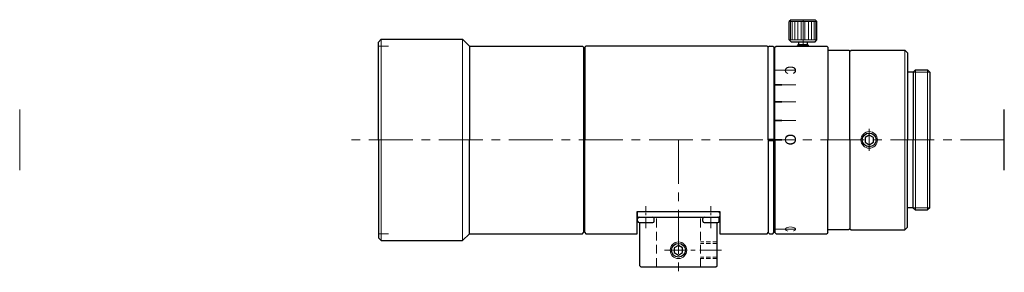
# Model space of a CAD drawing. Header units: millimetres. Extents: x -65 to 114, y 26 to 72.
import ezdxf
from ezdxf.enums import TextEntityAlignment as Align

# ---------------------------------------------------------------- set-up
doc = ezdxf.new("R2010")
doc.units = ezdxf.units.MM
doc.header["$LTSCALE"] = 0.25
doc.linetypes.add('CENTER', pattern=[50.8, 31.75, -6.35, 6.35, -6.35])
doc.linetypes.add('HIDDEN', pattern=[9.525, 6.35, -3.175])
doc.layers.add('00_補助線', color=252, linetype='Continuous', lineweight=0, plot=False)
for name, color, linetype, lineweight in [('01_中心線', 1, 'CENTER', 20), ('03_寸法・文字', 50, 'Continuous', 20), ('iris＆image_circle', 7, 'Continuous', 30), ('照明枠', 7, 'Continuous', 30), ('画層1', 7, 'Continuous', 30), ('ﾋﾞｽ・ﾈｼﾞ', 7, 'Continuous', 30)]:
    doc.layers.add(name, color=color, linetype=linetype, lineweight=lineweight)
doc.styles.add('VS Standard', font='txt', dxfattribs={"height": 3})

# ---------------------------------------------------------------- blocks, each defined once
blk = doc.blocks.new('HM30##')
at = {"layer": '画層1'}
blk.add_lwpolyline([(-0.75, -0.43), (0, -0.87), (0.75, -0.43), (0.75, 0.43), (0, 0.87), (-0.75, 0.43)], close=True, dxfattribs=at)
at = {"layer": '画層1', "lineweight": 9}
blk.add_circle((0, 0), 1.5, dxfattribs=at)
at = {"layer": '画層1'}
blk.add_circle((0, 0), 1.25, dxfattribs=at)
blk = doc.blocks.new('A$C3C1F548B')
at = {"layer": '01_中心線', "ltscale": 0.25}
for p, q in [((-5.9, -3), (-5.9, 1)), ((5.9, -3), (5.9, 1))]:
    blk.add_line(p, q, dxfattribs=at)
at = {"layer": '01_中心線', "ltscale": 0.5}
blk.add_line((-2.5, -7), (8, -7), dxfattribs=at)
at = {"layer": '画層1'}
for p, q in [((-7.5, -0.2), (-7.3, 0)), ((-7.3, 0), (7.3, 0)), ((7.5, -0.2), (7.3, 0)), ((-7.5, -0.2), (-7.5, -0.8)), ((-7.5, -0.8), (-7.3, -1)), ((-7.4, -1.75), (-7.4, -1.25)), ((-7.3, -1), (7.3, -1)), ((-7.15, -1), (-4.65, -1)), ((-4.4, -1.75), (-4.4, -1.25)), ((4.4, -1.75), (4.4, -1.25)), ((4.65, -1), (7.15, -1)), ((7.3, -1), (7.5, -0.8)), ((7.4, -1.75), (7.4, -1.25)), ((7.5, -0.2), (7.5, -0.8)), ((-7.15, -2), (-4.65, -2)), ((-7, -9.8), (-7, -2)), ((4.65, -2), (7.15, -2)), ((7, -9.8), (7, -2)), ((-7, -9.8), (-6.8, -10)), ((-6.8, -10), (6.8, -10)), ((6.8, -10), (7, -9.8))]:
    blk.add_line(p, q, dxfattribs=at)
at = {"layer": '画層1', "color": 3, "linetype": 'HIDDEN', "lineweight": 20}
for p, q in [((-4, -10), (-4, -1)), ((4, -10), (4, -1))]:
    blk.add_line(p, q, dxfattribs=at)
at = {"layer": '画層1', "color": 3, "linetype": 'HIDDEN', "lineweight": 20, "ltscale": 0.5}
for p, q in [((7, -5.5), (4, -5.5)), ((7, -5.75), (4, -5.75)), ((7, -8.25), (4, -8.25)), ((7, -8.5), (4, -8.5))]:
    blk.add_line(p, q, dxfattribs=at)
at = {"layer": '画層1'}
for centre, start, end in [((-7.15, -1.25), 90, 180), ((-7.15, -1.75), 180, 270), ((-4.65, -1.25), 0, 90), ((-4.65, -1.75), 270, 0), ((4.65, -1.25), 90, 180), ((4.65, -1.75), 180, 270), ((7.15, -1.25), 0, 90), ((7.15, -1.75), 270, 0)]:
    blk.add_arc(centre, 0.25, start, end, dxfattribs=at)
at = {"layer": 'ﾋﾞｽ・ﾈｼﾞ'}
blk.add_blockref('HM30##', (0, -7), dxfattribs=at)

msp = doc.modelspace()

# ---------------------------------------------------------------- hatches: boundary and pattern name
at = {"layer": '03_寸法・文字'}
h = msp.add_hatch(color=256, dxfattribs=at)
h.dxf.hatch_style = 1
h.paths.add_polyline_path([(73.22, 62.73), (73.22, 62.53), (71.91, 62.53), (71.91, 62.73)])
h = msp.add_hatch(color=256, dxfattribs=at)
h.dxf.hatch_style = 1
h.paths.add_polyline_path([(73.22, 60.14), (73.22, 59.84), (71.91, 59.84), (71.91, 60.14)])
h = msp.add_hatch(color=256, dxfattribs=at)
h.dxf.hatch_style = 1
h.paths.add_polyline_path([(73.22, 57.06), (73.22, 56.76), (71.91, 56.76), (71.91, 57.06)])
h = msp.add_hatch(color=256, dxfattribs=at)
h.dxf.hatch_style = 1
h.paths.add_polyline_path([(73.22, 53.68), (73.22, 53.38), (71.91, 53.38), (71.91, 53.68)])
h = msp.add_hatch(color=256, dxfattribs=at)
h.dxf.hatch_style = 1
h.paths.add_polyline_path([(71.71, 50.25), (70.71, 50.25), (70.71, 49.75), (71.71, 49.75)])
h = msp.add_hatch(color=256, dxfattribs=at)
h.dxf.hatch_style = 1
h.paths.add_polyline_path([(73.22, 50.15), (73.22, 49.85), (71.91, 49.85), (71.91, 50.15)])
h = msp.add_hatch(color=256, dxfattribs=at)
h.dxf.hatch_style = 1
h.paths.add_polyline_path([(73.22, 33.93), (73.22, 33.73), (71.91, 33.73), (71.91, 33.93)])

# ---------------------------------------------------------------- linework, layer by layer
at = {"layer": '00_補助線', "lineweight": 20}
for p, q in [((0.01, 67), (1.81, 67)), ((0.01, 33), (1.81, 33))]:
    msp.add_line(p, q, dxfattribs=at)
at = {"layer": '00_補助線'}
for p, q in [((75.72, 62.63), (71.71, 62.63)), ((75.72, 59.99), (71.71, 59.99)), ((-65.07, 44.5), (-65.07, 55.5)), ((75.72, 56.91), (71.71, 56.91)), ((75.72, 53.53), (71.71, 53.53)), ((75.72, 50), (71.71, 50)), ((75.72, 33.83), (71.71, 33.83))]:
    msp.add_line(p, q, dxfattribs=at)
at = {"layer": '01_中心線'}
for p, q in [((77.02, 67), (77.02, 71.8)), ((89.01, 48), (89.01, 52)), ((69.71, 50), (-4.98, 50)), ((54.41, 50), (54.41, 26)), ((113.51, 50), (76.19, 50))]:
    msp.add_line(p, q, dxfattribs=at)
at = {"layer": 'iris＆image_circle'}
msp.add_line((113.51, 44.5), (113.51, 55.5), dxfattribs=at)
at = {"layer": '画層1'}
for p, q in [((74.84, 71.8), (74.52, 71.47)), ((74.52, 68.12), (74.52, 71.47)), ((74.84, 71.8), (79.19, 71.8)), ((79.19, 71.8), (79.52, 71.47)), ((79.52, 68.12), (79.52, 71.47)), ((0.01, 67.75), (0.51, 68.25)), ((0.51, 68.25), (15.26, 68.25)), ((15.26, 68.25), (16.51, 67)), ((74.84, 67.8), (74.52, 68.12)), ((79.19, 67.8), (79.52, 68.12)), ((0.01, 50), (0.01, 67.75)), ((16.51, 67), (37.01, 67)), ((16.51, 67), (16.51, 50)), ((37.01, 67), (37.21, 66.8)), ((37.21, 66.8), (37.21, 50)), ((37.41, 66.8), (37.61, 67)), ((37.41, 66.8), (37.41, 50)), ((70.51, 67), (37.61, 67)), ((70.51, 67), (70.71, 66.8)), ((70.91, 67), (70.71, 66.8)), ((70.71, 50), (70.71, 66.8)), ((70.71, 50), (70.71, 66.8)), ((70.91, 67), (71.51, 67)), ((71.51, 67), (71.71, 66.8)), ((71.71, 66.8), (71.71, 50)), ((71.91, 66.3), (71.71, 66.1)), ((71.91, 66.8), (72.11, 67)), ((71.91, 50), (71.91, 66.8)), ((72.11, 67), (81.31, 67)), ((74.84, 67.8), (79.19, 67.8)), ((76.22, 67.3), (76.02, 67.1)), ((76.02, 67), (76.02, 67.1)), ((76.22, 67.3), (76.22, 67.8)), ((76.22, 67.3), (77.82, 67.3)), ((77.82, 67.3), (77.82, 67.8)), ((78.02, 67.1), (77.82, 67.3)), ((78.02, 67), (78.02, 67.1)), ((81.51, 66.8), (81.31, 67)), ((81.51, 66.8), (81.51, 50)), ((81.51, 66.25), (85.31, 66.25)), ((85.31, 66.25), (85.51, 66.05)), ((85.51, 66.1), (85.71, 66.3)), ((85.51, 50), (85.51, 66.1)), ((85.71, 66.3), (95.48, 66.3)), ((95.98, 65.8), (95.48, 66.3)), ((37.21, 65.25), (37.41, 65.25)), ((95.98, 65.8), (95.98, 50)), ((96.98, 62.3), (97.39, 62.7)), ((97.39, 62.7), (99.58, 62.7)), ((99.98, 62.3), (99.58, 62.7)), ((96.98, 62.3), (95.98, 62.3)), ((96.98, 62.3), (96.98, 50)), ((99.98, 62.3), (99.98, 50)), ((0.01, 50), (0.01, 32.25)), ((16.51, 33), (16.51, 50)), ((37.21, 50), (37.21, 33.2)), ((37.41, 33.2), (37.41, 50)), ((70.71, 50), (70.71, 33.2)), ((70.71, 50), (70.71, 33.2)), ((71.71, 33.2), (71.71, 50)), ((71.91, 50), (71.91, 33.2)), ((81.51, 33.2), (81.51, 50)), ((85.51, 50), (85.51, 33.9)), ((95.98, 34.2), (95.98, 50)), ((96.98, 37.7), (96.98, 50)), ((99.98, 37.7), (99.98, 50)), ((96.98, 37.7), (95.98, 37.7)), ((96.98, 37.7), (97.39, 37.3)), ((99.98, 37.7), (99.58, 37.3)), ((46.91, 33), (46.91, 37)), ((46.91, 37), (61.91, 37)), ((61.91, 37), (61.91, 33)), ((97.39, 37.3), (99.58, 37.3)), ((37.21, 34.75), (37.41, 34.75)), ((85.31, 33.75), (85.51, 33.95)), ((95.98, 34.2), (95.48, 33.7)), ((0.01, 32.25), (0.51, 31.75)), ((15.26, 31.75), (16.51, 33)), ((16.51, 33), (37.01, 33)), ((37.01, 33), (37.21, 33.2)), ((37.41, 33.2), (37.61, 33)), ((37.61, 33), (46.91, 33)), ((61.91, 33), (70.51, 33)), ((70.51, 33), (70.71, 33.2)), ((70.91, 33), (70.71, 33.2)), ((70.91, 33), (71.51, 33)), ((71.51, 33), (71.71, 33.2)), ((71.91, 33.7), (71.71, 33.9)), ((71.91, 33.2), (72.11, 33)), ((72.11, 33), (81.31, 33)), ((81.51, 33.2), (81.31, 33)), ((81.51, 33.75), (85.31, 33.75)), ((85.51, 33.9), (85.71, 33.7)), ((85.71, 33.7), (95.48, 33.7)), ((0.51, 31.75), (15.26, 31.75))]:
    msp.add_line(p, q, dxfattribs=at)
at = {"layer": '画層1', "lineweight": 9}
for p, q in [((74.52, 71.47), (79.52, 71.47)), ((74.71, 71.47), (74.71, 68.12)), ((75.03, 71.47), (75.03, 68.12)), ((75.49, 71.47), (75.49, 68.12)), ((76.06, 71.47), (76.06, 68.12)), ((76.69, 71.47), (76.69, 68.12)), ((77.34, 71.47), (77.34, 68.12)), ((77.97, 71.47), (77.97, 68.12)), ((78.54, 71.47), (78.54, 68.12)), ((79, 71.47), (79, 68.12)), ((79.32, 71.47), (79.32, 68.12)), ((0.51, 68.25), (0.51, 50)), ((74.52, 68.12), (79.52, 68.12)), ((76.02, 67.1), (78.02, 67.1)), ((95.48, 66.3), (95.48, 50)), ((97.39, 62.7), (97.39, 50)), ((99.58, 62.7), (99.58, 50)), ((0.51, 31.75), (0.51, 50)), ((95.48, 33.7), (95.48, 50)), ((97.39, 37.3), (97.39, 50)), ((99.58, 37.3), (99.58, 50))]:
    msp.add_line(p, q, dxfattribs=at)
at = {"layer": '画層1', "lineweight": 20}
for p, q in [((15.26, 68.25), (15.26, 50)), ((76.22, 67), (76.22, 67.3)), ((77.82, 67), (77.82, 67.3)), ((96.98, 62.3), (99.98, 62.3)), ((15.26, 31.75), (15.26, 50)), ((96.98, 37.7), (99.98, 37.7))]:
    msp.add_line(p, q, dxfattribs=at)

# ---------------------------------------------------------------- block references
at = {"layer": '照明枠'}
msp.add_blockref('A$C3C1F548B', (54.41, 37), dxfattribs=at)
at = {"layer": 'ﾋﾞｽ・ﾈｼﾞ'}
msp.add_blockref('HM30##', (89.01, 50), dxfattribs=at)

# ---------------------------------------------------------------- texts
at = {"layer": '03_寸法・文字', "style": 'VS Standard'}
for width, p in [(0.8, (75.72, 62.65)), (0.5, (75.72, 33.85))]:
    msp.add_text('C', height=2, rotation=270, dxfattribs=dict(at, width=width)).set_placement(p, align=Align.TOP_CENTER)
msp.add_text('O', height=2, rotation=270, dxfattribs=at).set_placement((75.72, 50.06), align=Align.TOP_CENTER)

doc.saveas('drawing.dxf')
